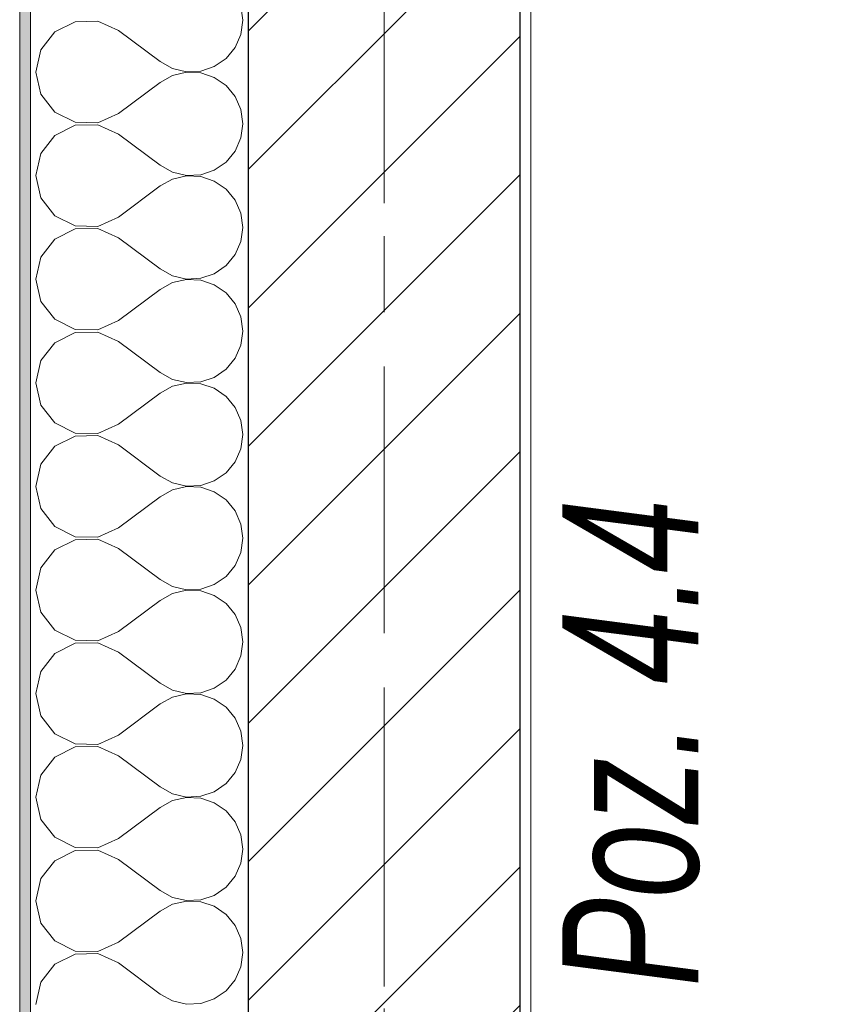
# Model space of a CAD drawing. Header units: millimetres. Extents: x -52968 to 399385, y -141133 to 110561.
# Tile 12 of 146: x 64770 to 65523, y -116524 to -115619. Entities that reach past the tile are written whole.
import ezdxf

# ---------------------------------------------------------------- set-up
doc = ezdxf.new("R2010")
doc.units = ezdxf.units.MM
for name, pattern in [('SIM-Wegliniec-21.07.2025-Parter$0$Kropki i Kreski', [360, 180, -90, 0, -90]), ('SIM-Wegliniec-21.07.2025-Parter$0$Przerywana długa', [390, 250, -140]), ('SIM-Wegliniec-21.07.2025-Parter$0$Przerywana podwójnie', [295, 125, -50, 70, -50]), ('SIM-Wegliniec-21.07.2025-Parter$0$SIM-Wegliniec-11.03.2025-Parter$0$Przerywana podwójnie', [295, 125, -50, 70, -50])]:
    doc.linetypes.add(name, pattern=pattern)
doc.layers.add('_xref', color=250, linetype='Continuous')
for name, color, linetype, lineweight in [('SIM-Wegliniec-21.07.2025-Parter$0$Nowe_A-Belki-Wieniec_Nr_pióra__69', 250, 'Continuous', 0), ('SIM-Wegliniec-21.07.2025-Parter$0$Nowe_A-Belki-Wieniec_Nr_pióra__90', 250, 'Continuous', 0), ('SIM-Wegliniec-21.07.2025-Parter$0$Nowe_A-Konstrukcja Opis_Nr_pióra__58', 250, 'Continuous', 0), ('SIM-Wegliniec-21.07.2025-Parter$0$Nowe_A-Osi_Nr_pióra__20', 250, 'Continuous', 0), ('SIM-Wegliniec-21.07.2025-Parter$0$Nowe_A-Posadzki_Nr_pióra__89', 250, 'Continuous', 0), ('SIM-Wegliniec-21.07.2025-Parter$0$Nowe_A-Płyta-Grunt_Nr_pióra__89', 250, 'Continuous', 0), ('SIM-Wegliniec-21.07.2025-Parter$0$Nowe_A-Strefy-Parter_Nr_pióra__94', 250, 'Continuous', 0), ('SIM-Wegliniec-21.07.2025-Parter$0$Nowe_A-Ściany-Zewnętrzne', 250, 'Continuous', 0), ('SIM-Wegliniec-21.07.2025-Parter$0$Nowe_A-Ściany-Zewnętrzne_Nr_pióra__174', 250, 'Continuous', 0), ('SIM-Wegliniec-21.07.2025-Parter$0$Nowe_A-Ściany-Zewnętrzne_Nr_pióra__27', 250, 'Continuous', 0), ('SIM-Wegliniec-21.07.2025-Parter$0$Nowe_A-Ściany-Zewnętrzne_Nr_pióra__47', 250, 'Continuous', 0), ('SIM-Wegliniec-21.07.2025-Parter$0$Nowe_A-Ściany-Zewnętrzne_Nr_pióra__67', 250, 'Continuous', 0), ('SIM-Wegliniec-21.07.2025-Parter$0$Nowe_SIM-Wegliniec-11.03.2025-Parter$0$Nowe_A-Osi_Nr_pióra__20_Nr_pióra__1', 250, 'Continuous', 0)]:
    doc.layers.add(name, color=color, linetype=linetype, lineweight=lineweight)
doc.styles.add('SIM-Wegliniec-21.07.2025-Parter$0$STYL_AUTOMATYCZNY_6', font='arial.ttf', dxfattribs={"width": 0.7})
pattern_1 = [(0, (0, 0), (0, 86.60254), [0, -50]), (0, (25, 43.3), (0, 86.60254), [0, -50])]

# ---------------------------------------------------------------- blocks, each defined once
blk = doc.blocks.new('SIM-Wegliniec-21.07.2025-Parter')
at = {"layer": 'SIM-Wegliniec-21.07.2025-Parter$0$Nowe_A-Ściany-Zewnętrzne', "linetype": 'Continuous', "lineweight": 0}
h = blk.add_hatch(dxfattribs=at)
h.set_pattern_fill('Tynk', color=256, style=0, pattern_type=2)
h.set_pattern_definition(pattern_1)
h.paths.add_polyline_path([(64770.07, -117367.6), (64780.07, -117367.6), (64780.07, -111792.6), (64770.07, -111792.6)])
h = blk.add_hatch(dxfattribs=at)
h.set_pattern_fill('Bloczki_ceramiczne', color=256, style=0, pattern_type=2)
h.set_pattern_definition([(45, (0, 0), (-63.63961, 63.63961), [])])
h.paths.add_polyline_path([(65230.07, -116917.6), (65230.07, -112987.73), (64980.07, -112987.73), (64980.07, -116917.6)])
at = {"layer": 'SIM-Wegliniec-21.07.2025-Parter$0$Nowe_A-Ściany-Zewnętrzne', "linetype": 'Continuous', "lineweight": 0, "true_color": 0x000000}
h = blk.add_hatch(dxfattribs=at)
h.set_pattern_fill('Tynk', color=18, style=0, pattern_type=2)
h.set_pattern_definition(pattern_1)
h.paths.add_polyline_path([(65240.07, -116907.6), (65240.07, -112997.73), (65230.07, -112997.73), (65230.07, -116907.6)])
at = {"layer": 'SIM-Wegliniec-21.07.2025-Parter$0$Nowe_A-Belki-Wieniec_Nr_pióra__69', "linetype": 'SIM-Wegliniec-21.07.2025-Parter$0$Kropki i Kreski', "lineweight": 13}
blk.add_line((65105.07, -99042.6), (65105.07, -117042.6), dxfattribs=at)
at = {"layer": 'SIM-Wegliniec-21.07.2025-Parter$0$Nowe_A-Belki-Wieniec_Nr_pióra__90', "linetype": 'SIM-Wegliniec-21.07.2025-Parter$0$Przerywana długa', "lineweight": 13}
for p, q in [((64980.07, -98917.6), (64980.07, -117167.6)), ((65230.07, -108617.6), (65230.07, -116917.6))]:
    blk.add_line(p, q, dxfattribs=at)
at = {"layer": 'SIM-Wegliniec-21.07.2025-Parter$0$Nowe_A-Osi_Nr_pióra__20', "linetype": 'SIM-Wegliniec-21.07.2025-Parter$0$Przerywana podwójnie', "lineweight": 13}
blk.add_line((65105.07, -95582.48), (65105.07, -117792.3), dxfattribs=at)
at = {"layer": 'SIM-Wegliniec-21.07.2025-Parter$0$Nowe_A-Posadzki_Nr_pióra__89', "linetype": 'Continuous', "lineweight": 13, "flags": 128}
blk.add_lwpolyline([(65240.07, -108617.6), (65240.07, -116907.6), (69435.1, -116907.6), (69435.1, -112387.59), (69435.1, -110552.59), (67550.08, -110552.59), (67550.08, -108617.6)], close=True, dxfattribs=at)
at = {"layer": 'SIM-Wegliniec-21.07.2025-Parter$0$Nowe_A-Płyta-Grunt_Nr_pióra__89', "linetype": 'Continuous', "lineweight": 13, "flags": 128}
blk.add_lwpolyline([(65230.07, -116917.6), (90780.07, -116917.6), (90780.07, -99167.6), (65230.07, -99167.6)], close=True, dxfattribs=at)
at = {"layer": 'SIM-Wegliniec-21.07.2025-Parter$0$Nowe_A-Strefy-Parter_Nr_pióra__94', "linetype": 'Continuous', "lineweight": 13, "flags": 128}
blk.add_lwpolyline([(67540.08, -116907.6), (67540.08, -112997.73), (65240.07, -112997.73), (65240.07, -116907.6)], close=True, dxfattribs=at)
at = {"layer": 'SIM-Wegliniec-21.07.2025-Parter$0$Nowe_A-Ściany-Zewnętrzne_Nr_pióra__174', "linetype": 'Continuous', "lineweight": 5}
for p, q in [((64975.31, -115619.05), (64973.5, -115606.03)), ((64821.03, -115620.44), (64802.32, -115629.79)), ((64841.94, -115620), (64821.03, -115620.44)), ((64861.02, -115628.57), (64841.94, -115620)), ((64973.5, -115632.06), (64975.31, -115619.05)), ((64802.32, -115629.79), (64789.43, -115646.26)), ((64861.02, -115628.57), (64899.12, -115657.14)), ((64968.2, -115644.08), (64973.5, -115632.06)), ((64789.43, -115646.26), (64784.83, -115666.67)), ((64959.82, -115654.2), (64968.2, -115644.08)), ((64899.12, -115657.14), (64910.62, -115663.5)), ((64948.99, -115661.64), (64959.82, -115654.2)), ((64784.83, -115666.67), (64789.43, -115687.07)), ((64910.62, -115663.5), (64923.41, -115666.47)), ((64923.41, -115666.86), (64910.62, -115669.83)), ((64923.41, -115666.47), (64936.54, -115665.84)), ((64936.54, -115667.5), (64923.41, -115666.86)), ((64936.54, -115665.84), (64948.99, -115661.64)), ((64948.99, -115671.69), (64936.54, -115667.5)), ((64861.02, -115704.76), (64899.12, -115676.19)), ((64910.62, -115669.83), (64899.12, -115676.19)), ((64959.82, -115679.13), (64948.99, -115671.69)), ((64968.2, -115689.25), (64959.82, -115679.13)), ((64789.43, -115687.07), (64802.32, -115703.54)), ((64973.5, -115701.27), (64968.2, -115689.25)), ((64802.32, -115703.54), (64821.03, -115712.9)), ((64975.31, -115714.29), (64973.5, -115701.27)), ((64821.03, -115712.9), (64841.94, -115713.33)), ((64841.94, -115713.33), (64861.02, -115704.76)), ((64821.03, -115715.68), (64802.32, -115725.03)), ((64841.94, -115715.24), (64821.03, -115715.68)), ((64861.02, -115723.81), (64841.94, -115715.24)), ((64973.5, -115727.3), (64975.31, -115714.29)), ((64802.32, -115725.03), (64789.43, -115741.5)), ((64861.02, -115723.81), (64899.12, -115752.38)), ((64968.2, -115739.32), (64973.5, -115727.3)), ((64959.82, -115749.44), (64968.2, -115739.32)), ((64789.43, -115741.5), (64784.83, -115761.9)), ((64948.99, -115756.88), (64959.82, -115749.44)), ((64899.12, -115752.38), (64910.62, -115758.74)), ((64910.62, -115758.74), (64923.41, -115761.71)), ((64936.54, -115761.08), (64948.99, -115756.88)), ((64784.83, -115761.9), (64789.43, -115782.31)), ((64910.62, -115765.07), (64899.12, -115771.43)), ((64923.41, -115762.1), (64910.62, -115765.07)), ((64923.41, -115761.71), (64936.54, -115761.08)), ((64936.54, -115762.73), (64923.41, -115762.1)), ((64948.99, -115766.93), (64936.54, -115762.73)), ((64959.82, -115774.37), (64948.99, -115766.93)), ((64861.02, -115800), (64899.12, -115771.43)), ((64968.2, -115784.49), (64959.82, -115774.37)), ((64789.43, -115782.31), (64802.32, -115798.78)), ((64973.5, -115796.51), (64968.2, -115784.49)), ((64802.32, -115798.78), (64821.03, -115808.13)), ((64841.94, -115808.57), (64861.02, -115800)), ((64975.31, -115809.52), (64973.5, -115796.51)), ((64821.03, -115810.91), (64802.32, -115820.27)), ((64821.03, -115808.13), (64841.94, -115808.57)), ((64841.94, -115810.48), (64821.03, -115810.91)), ((64861.02, -115819.05), (64841.94, -115810.48)), ((64973.5, -115822.54), (64975.31, -115809.52)), ((64802.32, -115820.27), (64789.43, -115836.74)), ((64861.02, -115819.05), (64899.12, -115847.62)), ((64968.2, -115834.56), (64973.5, -115822.54)), ((64789.43, -115836.74), (64784.83, -115857.14)), ((64959.82, -115844.68), (64968.2, -115834.56)), ((64899.12, -115847.62), (64910.62, -115853.98)), ((64948.99, -115852.12), (64959.82, -115844.68)), ((64784.83, -115857.14), (64789.43, -115877.55)), ((64910.62, -115853.98), (64923.41, -115856.95)), ((64923.41, -115857.34), (64910.62, -115860.31)), ((64923.41, -115856.95), (64936.54, -115856.31)), ((64936.54, -115857.97), (64923.41, -115857.34)), ((64936.54, -115856.31), (64948.99, -115852.12)), ((64948.99, -115862.17), (64936.54, -115857.97)), ((64861.02, -115895.24), (64899.12, -115866.67)), ((64910.62, -115860.31), (64899.12, -115866.67)), ((64959.82, -115869.61), (64948.99, -115862.17)), ((64968.2, -115879.73), (64959.82, -115869.61)), ((64789.43, -115877.55), (64802.32, -115894.02)), ((64973.5, -115891.75), (64968.2, -115879.73)), ((64802.32, -115894.02), (64821.03, -115903.37)), ((64975.31, -115904.76), (64973.5, -115891.75)), ((64821.03, -115903.37), (64841.94, -115903.81)), ((64841.94, -115903.81), (64861.02, -115895.24)), ((64821.03, -115906.15), (64802.32, -115915.51)), ((64841.94, -115905.72), (64821.03, -115906.15)), ((64861.02, -115914.29), (64841.94, -115905.72)), ((64973.5, -115917.77), (64975.31, -115904.76)), ((64802.32, -115915.51), (64789.43, -115931.98)), ((64861.02, -115914.29), (64899.12, -115942.86)), ((64968.2, -115929.8), (64973.5, -115917.77)), ((64959.82, -115939.91), (64968.2, -115929.8)), ((64789.43, -115931.98), (64784.83, -115952.38)), ((64899.12, -115942.86), (64910.62, -115949.21)), ((64936.54, -115951.55), (64948.99, -115947.35)), ((64948.99, -115947.35), (64959.82, -115939.91)), ((64784.83, -115952.38), (64789.43, -115972.79)), ((64910.62, -115955.55), (64899.12, -115961.9)), ((64910.62, -115949.21), (64923.41, -115952.19)), ((64923.41, -115952.57), (64910.62, -115955.55)), ((64923.41, -115952.19), (64936.54, -115951.55)), ((64936.54, -115953.21), (64923.41, -115952.57)), ((64948.99, -115957.41), (64936.54, -115953.21)), ((64959.82, -115964.85), (64948.99, -115957.41)), ((64861.02, -115990.48), (64899.12, -115961.9)), ((64968.2, -115974.97), (64959.82, -115964.85)), ((64789.43, -115972.79), (64802.32, -115989.26)), ((64973.5, -115986.99), (64968.2, -115974.97)), ((64802.32, -115989.26), (64821.03, -115998.61)), ((64841.94, -115999.04), (64861.02, -115990.48)), ((64975.31, -116000), (64973.5, -115986.99)), ((64821.03, -116001.39), (64802.32, -116010.74)), ((64821.03, -115998.61), (64841.94, -115999.04)), ((64841.94, -116000.96), (64821.03, -116001.39)), ((64861.02, -116009.52), (64841.94, -116000.96)), ((64973.5, -116013.01), (64975.31, -116000)), ((64802.32, -116010.74), (64789.43, -116027.21)), ((64861.02, -116009.52), (64899.12, -116038.1)), ((64968.2, -116025.03), (64973.5, -116013.01)), ((64789.43, -116027.21), (64784.83, -116047.62)), ((64959.82, -116035.15), (64968.2, -116025.03)), ((64899.12, -116038.1), (64910.62, -116044.45)), ((64948.99, -116042.59), (64959.82, -116035.15)), ((64784.83, -116047.62), (64789.43, -116068.02)), ((64910.62, -116044.45), (64923.41, -116047.43)), ((64923.41, -116047.81), (64910.62, -116050.79)), ((64923.41, -116047.43), (64936.54, -116046.79)), ((64936.54, -116048.45), (64923.41, -116047.81)), ((64936.54, -116046.79), (64948.99, -116042.59)), ((64861.02, -116085.71), (64899.12, -116057.14)), ((64910.62, -116050.79), (64899.12, -116057.14)), ((64948.99, -116052.65), (64936.54, -116048.45)), ((64959.82, -116060.09), (64948.99, -116052.65)), ((64968.2, -116070.2), (64959.82, -116060.09)), ((64789.43, -116068.02), (64802.32, -116084.49)), ((64973.5, -116082.23), (64968.2, -116070.2)), ((64802.32, -116084.49), (64821.03, -116093.85)), ((64975.31, -116095.24), (64973.5, -116082.23)), ((64841.94, -116094.28), (64861.02, -116085.71)), ((64821.03, -116096.63), (64802.32, -116105.98)), ((64821.03, -116093.85), (64841.94, -116094.28)), ((64841.94, -116096.19), (64821.03, -116096.63)), ((64861.02, -116104.76), (64841.94, -116096.19)), ((64973.5, -116108.25), (64975.31, -116095.24)), ((64802.32, -116105.98), (64789.43, -116122.45)), ((64861.02, -116104.76), (64899.12, -116133.33)), ((64968.2, -116120.27), (64973.5, -116108.25)), ((64959.82, -116130.39), (64968.2, -116120.27)), ((64789.43, -116122.45), (64784.83, -116142.86)), ((64899.12, -116133.33), (64910.62, -116139.69)), ((64936.54, -116142.03), (64948.99, -116137.83)), ((64948.99, -116137.83), (64959.82, -116130.39)), ((64784.83, -116142.86), (64789.43, -116163.26)), ((64910.62, -116146.02), (64899.12, -116152.38)), ((64910.62, -116139.69), (64923.41, -116142.66)), ((64923.41, -116143.05), (64910.62, -116146.02)), ((64923.41, -116142.66), (64936.54, -116142.03)), ((64936.54, -116143.69), (64923.41, -116143.05)), ((64948.99, -116147.88), (64936.54, -116143.69)), ((64959.82, -116155.32), (64948.99, -116147.88)), ((64861.02, -116180.95), (64899.12, -116152.38)), ((64968.2, -116165.44), (64959.82, -116155.32)), ((64789.43, -116163.26), (64802.32, -116179.73)), ((64973.5, -116177.46), (64968.2, -116165.44)), ((64802.32, -116179.73), (64821.03, -116189.09)), ((64841.94, -116189.52), (64861.02, -116180.95)), ((64975.31, -116190.48), (64973.5, -116177.46)), ((64821.03, -116191.87), (64802.32, -116201.22)), ((64821.03, -116189.09), (64841.94, -116189.52)), ((64841.94, -116191.43), (64821.03, -116191.87)), ((64861.02, -116200), (64841.94, -116191.43)), ((64973.5, -116203.49), (64975.31, -116190.48)), ((64802.32, -116201.22), (64789.43, -116217.69)), ((64861.02, -116200), (64899.12, -116228.57)), ((64968.2, -116215.51), (64973.5, -116203.49)), ((64789.43, -116217.69), (64784.83, -116238.1)), ((64959.82, -116225.63), (64968.2, -116215.51)), ((64899.12, -116228.57), (64910.62, -116234.93)), ((64948.99, -116233.07), (64959.82, -116225.63)), ((64784.83, -116238.1), (64789.43, -116258.5)), ((64910.62, -116234.93), (64923.41, -116237.9)), ((64923.41, -116238.29), (64910.62, -116241.26)), ((64923.41, -116237.9), (64936.54, -116237.27)), ((64936.54, -116238.92), (64923.41, -116238.29)), ((64936.54, -116237.27), (64948.99, -116233.07)), ((64910.62, -116241.26), (64899.12, -116247.62)), ((64948.99, -116243.12), (64936.54, -116238.92)), ((64959.82, -116250.56), (64948.99, -116243.12)), ((64861.02, -116276.19), (64899.12, -116247.62)), ((64968.2, -116260.68), (64959.82, -116250.56)), ((64789.43, -116258.5), (64802.32, -116274.97)), ((64973.5, -116272.7), (64968.2, -116260.68)), ((64975.31, -116285.71), (64973.5, -116272.7)), ((64802.32, -116274.97), (64821.03, -116284.32)), ((64841.94, -116284.76), (64861.02, -116276.19)), ((64821.03, -116287.1), (64802.32, -116296.46)), ((64821.03, -116284.32), (64841.94, -116284.76)), ((64841.94, -116286.67), (64821.03, -116287.1)), ((64861.02, -116295.24), (64841.94, -116286.67)), ((64973.5, -116298.73), (64975.31, -116285.71)), ((64802.32, -116296.46), (64789.43, -116312.93)), ((64861.02, -116295.24), (64899.12, -116323.81)), ((64968.2, -116310.75), (64973.5, -116298.73)), ((64959.82, -116320.87), (64968.2, -116310.75)), ((64789.43, -116312.93), (64784.83, -116333.33)), ((64899.12, -116323.81), (64910.62, -116330.17)), ((64936.54, -116332.5), (64948.99, -116328.31)), ((64948.99, -116328.31), (64959.82, -116320.87)), ((64784.83, -116333.33), (64789.43, -116353.74)), ((64910.62, -116336.5), (64899.12, -116342.86)), ((64910.62, -116330.17), (64923.41, -116333.14)), ((64923.41, -116333.53), (64910.62, -116336.5)), ((64923.41, -116333.14), (64936.54, -116332.5)), ((64936.54, -116334.16), (64923.41, -116333.53)), ((64948.99, -116338.36), (64936.54, -116334.16)), ((64861.02, -116371.43), (64899.12, -116342.86)), ((64959.82, -116345.8), (64948.99, -116338.36)), ((64968.2, -116355.92), (64959.82, -116345.8)), ((64789.43, -116353.74), (64802.32, -116370.21)), ((64973.5, -116367.94), (64968.2, -116355.92)), ((64802.32, -116370.21), (64821.03, -116379.56)), ((64841.94, -116380), (64861.02, -116371.43)), ((64975.31, -116380.95), (64973.5, -116367.94)), ((64821.03, -116382.34), (64802.32, -116391.7)), ((64821.03, -116379.56), (64841.94, -116380)), ((64841.94, -116381.91), (64821.03, -116382.34)), ((64861.02, -116390.48), (64841.94, -116381.91)), ((64973.5, -116393.97), (64975.31, -116380.95)), ((64802.32, -116391.7), (64789.43, -116408.17)), ((64861.02, -116390.48), (64899.12, -116419.05)), ((64968.2, -116405.99), (64973.5, -116393.97)), ((64789.43, -116408.17), (64784.83, -116428.57)), ((64959.82, -116416.1), (64968.2, -116405.99)), ((64899.12, -116419.05), (64910.62, -116425.41)), ((64948.99, -116423.54), (64959.82, -116416.1)), ((64784.83, -116428.57), (64789.43, -116448.98)), ((64910.62, -116425.41), (64923.41, -116428.38)), ((64923.41, -116428.38), (64936.54, -116427.74)), ((64936.54, -116427.74), (64948.99, -116423.54)), ((64910.62, -116431.74), (64899.12, -116438.1)), ((64923.41, -116428.76), (64910.62, -116431.74)), ((64936.54, -116429.4), (64923.41, -116428.76)), ((64948.99, -116433.6), (64936.54, -116429.4)), ((64959.82, -116441.04), (64948.99, -116433.6)), ((64861.02, -116466.67), (64899.12, -116438.1)), ((64968.2, -116451.16), (64959.82, -116441.04)), ((64789.43, -116448.98), (64802.32, -116465.45)), ((64973.5, -116463.18), (64968.2, -116451.16)), ((64975.31, -116476.19), (64973.5, -116463.18)), ((64802.32, -116465.45), (64821.03, -116474.8)), ((64841.94, -116475.24), (64861.02, -116466.67)), ((64821.03, -116477.58), (64802.32, -116486.93)), ((64821.03, -116474.8), (64841.94, -116475.24)), ((64841.94, -116477.15), (64821.03, -116477.58)), ((64861.02, -116485.71), (64841.94, -116477.15)), ((64973.5, -116489.2), (64975.31, -116476.19)), ((64802.32, -116486.93), (64789.43, -116503.4)), ((64861.02, -116485.71), (64899.12, -116514.29)), ((64968.2, -116501.23), (64973.5, -116489.2)), ((64789.43, -116503.4), (64784.83, -116523.81)), ((64959.82, -116511.34), (64968.2, -116501.23)), ((64899.12, -116514.29), (64910.62, -116520.64)), ((64936.54, -116522.98), (64948.99, -116518.78)), ((64948.99, -116518.78), (64959.82, -116511.34)), ((64910.62, -116520.64), (64923.41, -116523.62)), ((64923.41, -116523.62), (64936.54, -116522.98))]:
    blk.add_line(p, q, dxfattribs=at)
at = {"layer": 'SIM-Wegliniec-21.07.2025-Parter$0$Nowe_A-Ściany-Zewnętrzne_Nr_pióra__27', "linetype": 'Continuous', "lineweight": 25}
for p, q in [((64980.07, -112987.73), (64980.07, -116917.6)), ((65230.07, -116907.6), (65230.07, -112997.73))]:
    blk.add_line(p, q, dxfattribs=at)
at = {"layer": 'SIM-Wegliniec-21.07.2025-Parter$0$Nowe_A-Ściany-Zewnętrzne_Nr_pióra__47', "linetype": 'Continuous', "lineweight": 15, "flags": 128}
for points in [[(64770.07, -111792.6), (64770.07, -117367.6)], [(65240.07, -116907.6), (65240.07, -112997.73)]]:
    blk.add_lwpolyline(points, dxfattribs=at)
at = {"layer": 'SIM-Wegliniec-21.07.2025-Parter$0$Nowe_A-Ściany-Zewnętrzne_Nr_pióra__67', "linetype": 'Continuous', "lineweight": 13}
blk.add_line((64780.07, -111792.6), (64780.07, -117167.6), dxfattribs=at)
at = {"layer": 'SIM-Wegliniec-21.07.2025-Parter$0$Nowe_SIM-Wegliniec-11.03.2025-Parter$0$Nowe_A-Osi_Nr_pióra__20_Nr_pióra__1', "linetype": 'SIM-Wegliniec-21.07.2025-Parter$0$SIM-Wegliniec-11.03.2025-Parter$0$Przerywana podwójnie', "lineweight": 13}
blk.add_line((65105.07, -95582.48), (65105.07, -117792.3), dxfattribs=at)
at = {"layer": 'SIM-Wegliniec-21.07.2025-Parter$0$Nowe_A-Konstrukcja Opis_Nr_pióra__58', "linetype": 'Continuous', "lineweight": 13, "insert": (65395.65, -116507.47), "char_height": 125, "attachment_point": 7, "rotation": 90, "style": 'SIM-Wegliniec-21.07.2025-Parter$0$STYL_AUTOMATYCZNY_6'}
blk.add_mtext('\\A1;{\\pql;\\fArial|b0|i1|c238|p0;\\W0.700000;Poz. 4.4}', dxfattribs=at)

msp = doc.modelspace()

# ---------------------------------------------------------------- block references
at = {"layer": '_xref'}
msp.add_blockref('SIM-Wegliniec-21.07.2025-Parter', (0, 0), dxfattribs=at)

doc.saveas('drawing.dxf')
